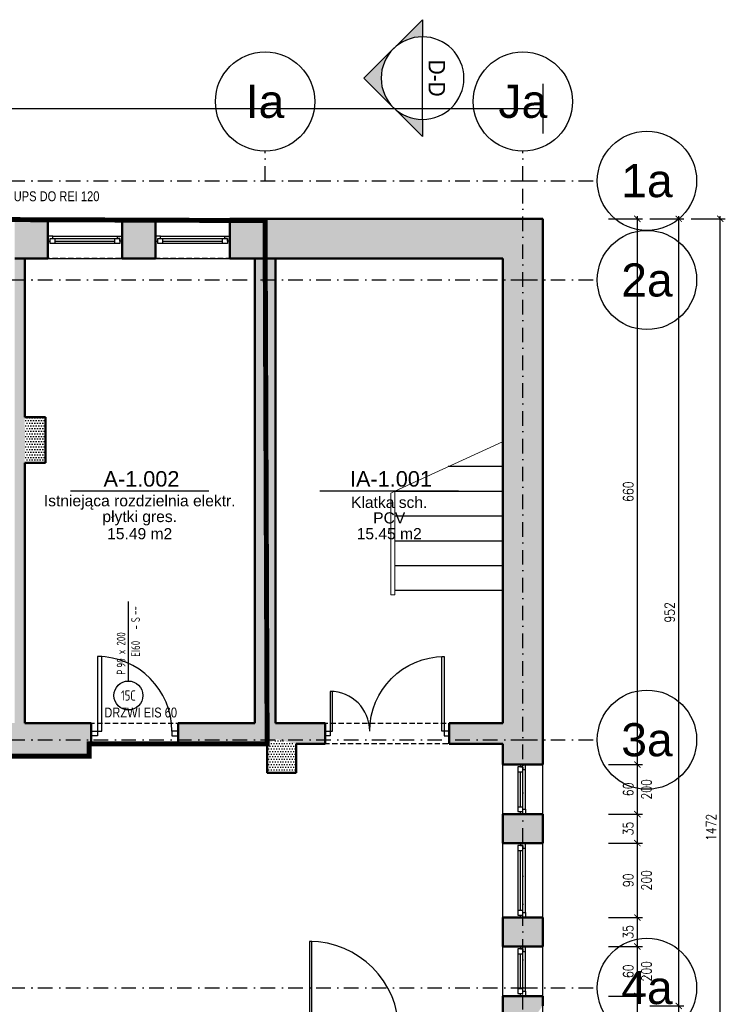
# Model space of a CAD drawing. Header units: millimetres. Extents: x 489 to 7736, y 461 to 5981.
# Tile 62 of 62: x 5182 to 6034, y 4790 to 5981. Entities that reach past the tile are written whole.
import ezdxf
from ezdxf.enums import TextEntityAlignment as Align

# ---------------------------------------------------------------- set-up
doc = ezdxf.new("R2010")
doc.units = ezdxf.units.MM
for name, pattern in [('DIVIDE', [31.75, 12.7, -6.35, 0, -6.35, 0, -6.35]), ('DOT___DASHED', [33.523888, 17.638888, -8.819444, 0.01, -7.055556]), ('HIDDEN', [9.525, 6.35, -3.175])]:
    doc.linetypes.add(name, pattern=pattern)
for name, color, linetype in [('WK-Drzwi', 9, 'Continuous'), ('WK-Drzwi IST', 8, 'Continuous'), ('WK-EtykDrzwi', 11, 'Continuous'), ('WK-EtykPom', 161, 'Continuous'), ('WK-Okna', 143, 'Continuous'), ('WK-Opisy', 143, 'Continuous'), ('WK-OpisyDetali', 143, 'Continuous'), ('WK-Otwory', 9, 'Continuous'), ('WK-PPoż', 1, 'Continuous'), ('WK-Schody', 254, 'Continuous'), ('WK-Siatka', 240, 'DOT___DASHED'), ('WK-Wymiary', 8, 'Continuous'), ('WK-Ściany', 7, 'Continuous')]:
    doc.layers.add(name, color=color, linetype=linetype)
doc.layers.add('WK-Pomieszczenia', color=173, linetype='Continuous', plot=False)
doc.layers.add('WK-widok', color=8, linetype='Continuous', lineweight=0)
doc.styles.add('Arial', font='micross.ttf', dxfattribs={"width": 0.9})
doc.styles.add('iso cp', font='isocpeur.ttf')
doc.styles.add('Romans', font='Romans.shx')
doc.styles.add('RomanS-Narrow', font='romans.shx', dxfattribs={"width": 0.8})
doc.styles.get("Standard").update_dxf_attribs({"font": 'ARIAL.TTF'})
doc.dimstyles.new('AEC Dimension 1-50', dxfattribs={"dimtxt": 12, "dimasz": 0.075, "dimexe": 6.25, "dimexo": 0, "dimgap": 5, "dimtad": 1, "dimdec": 1, "dimrnd": 0.5, "dimzin": 9, "dimdsep": 46, "dimtxsty": 'RomanS-Narrow', "dimblk": 'ARCHTICK', "dimcen": 0.125, "dimdle": 3.125, "dimclrd": 8, "dimclre": 8, "dimclrt": 256, "dimadec": 1, "dimazin": 0, "dimtfac": 1, "dimtdec": 1, "dimtmove": 2, "dimatfit": 2, "dimfxl": 0, "dimtolj": 1, "dimtzin": 0, "dimarcsym": 0})
pattern_1 = [(0, (699.431, 930.084), (1.5875, 3.175), [0, -3.175])]
pattern_2 = [(360, (699.431, 930.084), (1.5875, 3.175), [0, -3.175])]

# ---------------------------------------------------------------- blocks, each defined once
blk = doc.blocks.new('Anno_Section_A2')
at = {"color": 0, "linetype": 'ByBlock', "lineweight": -2}
blk.add_line((2.5, 0), (-2.5, 0), dxfattribs=at)
blk.add_circle((0, 0), 2.5, dxfattribs=at)
at = {"color": 0, "linetype": 'ByBlock', "lineweight": -2, "style": 'Romans'}
blk.add_attdef('NUMBER', text='', height=1, dxfattribs=at).set_placement((0, 0.5), align=Align.CENTER)
blk.add_attdef('SHEET', text='', height=0.75, dxfattribs=at).set_placement((0, -0.5), align=Align.TOP_CENTER)
blk = doc.blocks.new('Anno_Arrow_A2')
at = {"linetype": 'ByBlock', "lineweight": -2}
h = blk.add_hatch(color=0, dxfattribs=at)
h.paths.add_polyline_path([(-1.768, 1.768), (-3.536, 0), (-2.5, 0, -0.198912)])
h.paths.add_polyline_path([(0, 3.536), (-1.768, 1.768, -0.414214), (1.768, 1.768)])
h.paths.add_polyline_path([(2.373, 1.162), (2.245, 1.1, -0.114349), (2.5, 0), (3.536, 0)])
h.paths.add_polyline_path([(1.768, 1.768, -0.082683), (2.245, 1.1), (2.373, 1.162)])
at = {"color": 0, "linetype": 'ByBlock', "lineweight": -2}
blk.add_lwpolyline([(-2.5, 0), (-3.536, 0), (0, 3.536), (3.536, 0), (2.5, 0)], dxfattribs=at)
blk = doc.blocks.new('WK_Pow_tag_01_50')
at = {"color": 0, "linetype": 'ByBlock'}
blk.add_line((-2.789, 0), (2.789, 0), dxfattribs=at)
at = {"color": 0, "linetype": 'ByBlock', "style": 'Arial'}
for tag, height, p in [('POWIERZCHNIE:NUMERAUTO', 0.625, (0.071, 0.482)), ('POWIERZCHNIE:NAZWA', 0.45, (0, -0.455)), ('POWIERZCHNIE_WYKOŃCZENIE:POSADZKA', 0.45, (0, -1.091)), ('POWIERZCHNIE_STYL:POWOBLICZ', 0.45, (0, -1.728))]:
    blk.add_attdef(tag, text='', height=height, dxfattribs=at).set_placement(p, align=Align.MIDDLE)
blk = doc.blocks.new('_ArchTick')
at = {"color": 0, "linetype": 'ByBlock', "const_width": 15}
blk.add_lwpolyline([(-50, -50), (50, 50)], dxfattribs=at)
blk = doc.blocks.new('*D1100')
at = {"layer": 'Defpoints', "color": 0}
for p in [(5893.1, 4799.8), (5928.1, 4799.8), (5893.1, 4287.8)]:
    blk.add_point(p, dxfattribs=at)
at = {"layer": 'WK-Wymiary', "color": 8, "linetype": 'Continuous', "lineweight": -2, "ltscale": 1.3}
for p, q in [((5893.1, 4799.8), (5934.3, 4799.8)), ((5928.1, 4284.7), (5928.1, 4802.9)), ((5893.1, 4287.8), (5934.3, 4287.8))]:
    blk.add_line(p, q, dxfattribs=at)
at = {"layer": 'WK-Wymiary', "color": 8, "linetype": 'ByBlock', "lineweight": -2, "xscale": 0.075, "yscale": 0.075, "zscale": 0.075}
for p, rotation in [((5928.1, 4799.8), 90), ((5928.1, 4287.8), 270)]:
    blk.add_blockref('_ArchTick', p, dxfattribs=dict(at, rotation=rotation))
at = {"layer": 'WK-Wymiary', "lineweight": -3, "insert": (5917.1, 4543.8), "char_height": 12, "attachment_point": 5, "rotation": 90, "style": 'RomanS-Narrow'}
blk.add_mtext('\\A1;\\A1;512', dxfattribs=at)
blk = doc.blocks.new('*D1101')
at = {"layer": 'Defpoints', "color": 0}
for p in [(5893.1, 4859.8), (5928.1, 4859.8), (5893.1, 4799.8)]:
    blk.add_point(p, dxfattribs=at)
at = {"layer": 'WK-Wymiary', "color": 8, "linetype": 'Continuous', "lineweight": -2, "ltscale": 1.3}
for p, q in [((5893.1, 4859.8), (5934.3, 4859.8)), ((5928.1, 4796.7), (5928.1, 4862.9)), ((5893.1, 4799.8), (5934.3, 4799.8))]:
    blk.add_line(p, q, dxfattribs=at)
at = {"layer": 'WK-Wymiary', "color": 8, "linetype": 'ByBlock', "lineweight": -2, "xscale": 0.075, "yscale": 0.075, "zscale": 0.075}
for p, rotation in [((5928.1, 4859.8), 90), ((5928.1, 4799.8), 270)]:
    blk.add_blockref('_ArchTick', p, dxfattribs=dict(at, rotation=rotation))
at = {"layer": 'WK-Wymiary', "lineweight": -3, "insert": (5917.1, 4829.8), "char_height": 12, "attachment_point": 5, "rotation": 90, "style": 'RomanS-Narrow'}
blk.add_mtext('\\A1;\\A1;60', dxfattribs=at)
blk = doc.blocks.new('*D1102')
at = {"layer": 'Defpoints', "color": 0}
for p in [(5893.1, 4894.8), (5928.1, 4894.8), (5893.1, 4859.8)]:
    blk.add_point(p, dxfattribs=at)
at = {"layer": 'WK-Wymiary', "color": 8, "linetype": 'Continuous', "lineweight": -2, "ltscale": 1.3}
for p, q in [((5893.1, 4894.8), (5934.3, 4894.8)), ((5928.1, 4856.7), (5928.1, 4897.9)), ((5893.1, 4859.8), (5934.3, 4859.8))]:
    blk.add_line(p, q, dxfattribs=at)
at = {"layer": 'WK-Wymiary', "color": 8, "linetype": 'ByBlock', "lineweight": -2, "xscale": 0.075, "yscale": 0.075, "zscale": 0.075}
for p, rotation in [((5928.1, 4894.8), 90), ((5928.1, 4859.8), 270)]:
    blk.add_blockref('_ArchTick', p, dxfattribs=dict(at, rotation=rotation))
at = {"layer": 'WK-Wymiary', "lineweight": -3, "insert": (5917.1, 4877.3), "char_height": 12, "attachment_point": 5, "rotation": 90, "style": 'RomanS-Narrow'}
blk.add_mtext('\\A1;\\A1;35', dxfattribs=at)
blk = doc.blocks.new('*D1103')
at = {"layer": 'Defpoints', "color": 0}
for p in [(5893.1, 4984.8), (5928.1, 4984.8), (5893.1, 4894.8)]:
    blk.add_point(p, dxfattribs=at)
at = {"layer": 'WK-Wymiary', "color": 8, "linetype": 'Continuous', "lineweight": -2, "ltscale": 1.3}
for p, q in [((5893.1, 4984.8), (5934.3, 4984.8)), ((5928.1, 4891.7), (5928.1, 4987.9)), ((5893.1, 4894.8), (5934.3, 4894.8))]:
    blk.add_line(p, q, dxfattribs=at)
at = {"layer": 'WK-Wymiary', "color": 8, "linetype": 'ByBlock', "lineweight": -2, "xscale": 0.075, "yscale": 0.075, "zscale": 0.075}
for p, rotation in [((5928.1, 4984.8), 90), ((5928.1, 4894.8), 270)]:
    blk.add_blockref('_ArchTick', p, dxfattribs=dict(at, rotation=rotation))
at = {"layer": 'WK-Wymiary', "lineweight": -3, "insert": (5917.1, 4939.8), "char_height": 12, "attachment_point": 5, "rotation": 90, "style": 'RomanS-Narrow'}
blk.add_mtext('\\A1;\\A1;90', dxfattribs=at)
blk = doc.blocks.new('*D1104')
at = {"layer": 'Defpoints', "color": 0}
for p in [(5893.1, 5019.8), (5928.1, 5019.8), (5893.1, 4984.8)]:
    blk.add_point(p, dxfattribs=at)
at = {"layer": 'WK-Wymiary', "color": 8, "linetype": 'Continuous', "lineweight": -2, "ltscale": 1.3}
for p, q in [((5893.1, 5019.8), (5934.3, 5019.8)), ((5928.1, 4981.7), (5928.1, 5022.9)), ((5893.1, 4984.8), (5934.3, 4984.8))]:
    blk.add_line(p, q, dxfattribs=at)
at = {"layer": 'WK-Wymiary', "color": 8, "linetype": 'ByBlock', "lineweight": -2, "xscale": 0.075, "yscale": 0.075, "zscale": 0.075}
for p, rotation in [((5928.1, 5019.8), 90), ((5928.1, 4984.8), 270)]:
    blk.add_blockref('_ArchTick', p, dxfattribs=dict(at, rotation=rotation))
at = {"layer": 'WK-Wymiary', "lineweight": -3, "insert": (5917.1, 5002.3), "char_height": 12, "attachment_point": 5, "rotation": 90, "style": 'RomanS-Narrow'}
blk.add_mtext('\\A1;\\A1;35', dxfattribs=at)
blk = doc.blocks.new('*D1105')
at = {"layer": 'Defpoints', "color": 0}
for p in [(5893.1, 5079.8), (5928.1, 5079.8), (5893.1, 5019.8)]:
    blk.add_point(p, dxfattribs=at)
at = {"layer": 'WK-Wymiary', "color": 8, "linetype": 'Continuous', "lineweight": -2, "ltscale": 1.3}
for p, q in [((5893.1, 5079.8), (5934.3, 5079.8)), ((5928.1, 5016.7), (5928.1, 5082.9)), ((5893.1, 5019.8), (5934.3, 5019.8))]:
    blk.add_line(p, q, dxfattribs=at)
at = {"layer": 'WK-Wymiary', "color": 8, "linetype": 'ByBlock', "lineweight": -2, "xscale": 0.075, "yscale": 0.075, "zscale": 0.075}
for p, rotation in [((5928.1, 5079.8), 90), ((5928.1, 5019.8), 270)]:
    blk.add_blockref('_ArchTick', p, dxfattribs=dict(at, rotation=rotation))
at = {"layer": 'WK-Wymiary', "lineweight": -3, "insert": (5917.1, 5049.8), "char_height": 12, "attachment_point": 5, "rotation": 90, "style": 'RomanS-Narrow'}
blk.add_mtext('\\A1;\\A1;60', dxfattribs=at)
blk = doc.blocks.new('*D1106')
at = {"layer": 'Defpoints', "color": 0}
for p in [(5893.1, 5739.8), (5928.1, 5739.8), (5893.1, 5079.8)]:
    blk.add_point(p, dxfattribs=at)
at = {"layer": 'WK-Wymiary', "color": 8, "linetype": 'Continuous', "lineweight": -2, "ltscale": 1.3}
for p, q in [((5893.1, 5739.8), (5934.3, 5739.8)), ((5928.1, 5076.7), (5928.1, 5742.9)), ((5893.1, 5079.8), (5934.3, 5079.8))]:
    blk.add_line(p, q, dxfattribs=at)
at = {"layer": 'WK-Wymiary', "color": 8, "linetype": 'ByBlock', "lineweight": -2, "xscale": 0.075, "yscale": 0.075, "zscale": 0.075}
for p, rotation in [((5928.1, 5739.8), 90), ((5928.1, 5079.8), 270)]:
    blk.add_blockref('_ArchTick', p, dxfattribs=dict(at, rotation=rotation))
at = {"layer": 'WK-Wymiary', "lineweight": -3, "insert": (5917.1, 5409.8), "char_height": 12, "attachment_point": 5, "rotation": 90, "style": 'RomanS-Narrow'}
blk.add_mtext('\\A1;\\A1;660', dxfattribs=at)
blk = doc.blocks.new('*D1112')
at = {"layer": 'Defpoints', "color": 0}
for p in [(5943.1, 4787.8), (5978.1, 4787.8), (5943.1, 4739.8)]:
    blk.add_point(p, dxfattribs=at)
at = {"layer": 'WK-Wymiary', "color": 8, "linetype": 'Continuous', "lineweight": -2, "ltscale": 1.3}
for p, q in [((5943.1, 4787.8), (5984.3, 4787.8)), ((5978.1, 4736.7), (5978.1, 4790.9)), ((5943.1, 4739.8), (5984.3, 4739.8))]:
    blk.add_line(p, q, dxfattribs=at)
at = {"layer": 'WK-Wymiary', "color": 8, "linetype": 'ByBlock', "lineweight": -2, "xscale": 0.075, "yscale": 0.075, "zscale": 0.075}
for p, rotation in [((5978.1, 4787.8), 90), ((5978.1, 4739.8), 270)]:
    blk.add_blockref('_ArchTick', p, dxfattribs=dict(at, rotation=rotation))
at = {"layer": 'WK-Wymiary', "lineweight": -3, "insert": (5967.1, 4763.8), "char_height": 12, "attachment_point": 5, "rotation": 90, "style": 'RomanS-Narrow'}
blk.add_mtext('\\A1;\\A1;48', dxfattribs=at)
blk = doc.blocks.new('*D1113')
at = {"layer": 'Defpoints', "color": 0}
for p in [(5943.1, 5739.8), (5978.1, 5739.8), (5943.1, 4787.8)]:
    blk.add_point(p, dxfattribs=at)
at = {"layer": 'WK-Wymiary', "color": 8, "linetype": 'Continuous', "lineweight": -2, "ltscale": 1.3}
for p, q in [((5943.1, 5739.8), (5984.3, 5739.8)), ((5978.1, 4784.7), (5978.1, 5742.9)), ((5943.1, 4787.8), (5984.3, 4787.8))]:
    blk.add_line(p, q, dxfattribs=at)
at = {"layer": 'WK-Wymiary', "color": 8, "linetype": 'ByBlock', "lineweight": -2, "xscale": 0.075, "yscale": 0.075, "zscale": 0.075}
for p, rotation in [((5978.1, 5739.8), 90), ((5978.1, 4787.8), 270)]:
    blk.add_blockref('_ArchTick', p, dxfattribs=dict(at, rotation=rotation))
at = {"layer": 'WK-Wymiary', "lineweight": -3, "insert": (5967.1, 5263.8), "char_height": 12, "attachment_point": 5, "rotation": 90, "style": 'RomanS-Narrow'}
blk.add_mtext('\\A1;\\A1;952', dxfattribs=at)
blk = doc.blocks.new('*D1116')
at = {"layer": 'Defpoints', "color": 0}
for p in [(5993.1, 5739.8), (6028.1, 5739.8), (5993.1, 4267.8)]:
    blk.add_point(p, dxfattribs=at)
at = {"layer": 'WK-Wymiary', "color": 8, "linetype": 'Continuous', "lineweight": -2, "ltscale": 1.3}
for p, q in [((5993.1, 5739.8), (6034.3, 5739.8)), ((6028.1, 4264.7), (6028.1, 5742.9)), ((5993.1, 4267.8), (6034.3, 4267.8))]:
    blk.add_line(p, q, dxfattribs=at)
at = {"layer": 'WK-Wymiary', "color": 8, "linetype": 'ByBlock', "lineweight": -2, "xscale": 0.075, "yscale": 0.075, "zscale": 0.075}
for p, rotation in [((6028.1, 5739.8), 90), ((6028.1, 4267.8), 270)]:
    blk.add_blockref('_ArchTick', p, dxfattribs=dict(at, rotation=rotation))
at = {"layer": 'WK-Wymiary', "lineweight": -3, "insert": (6017.1, 5003.8), "char_height": 12, "attachment_point": 5, "rotation": 90, "style": 'RomanS-Narrow'}
blk.add_mtext('\\A1;\\A1;1472', dxfattribs=at)
blk = doc.blocks.new('BubbleDef')
at = {"color": 0, "linetype": 'Continuous'}
blk.add_circle((0, 0), 1.5, dxfattribs=at)
at = {"color": 0, "linetype": 'Continuous', "style": 'Arial'}
blk.add_attdef('LABEL', text='', height=1, dxfattribs=at).set_placement((0, 0), align=Align.MIDDLE)
blk = doc.blocks.new('WK_Door_Tag_02_50L')
at = {"color": 0, "linetype": 'ByBlock', "lineweight": -2}
blk.add_line((0, 0), (0, 2.75), dxfattribs=at)
blk.add_circle((0, -0.5), 0.5, dxfattribs=at)
at = {"color": 0, "linetype": 'ByBlock', "lineweight": -2, "style": 'RomanS-Narrow', "width": 0.75}
for tag, p in [('DRZWI_OBIEKTY:WYPOSAZENIESAMOZAMYKACZ', (0.1, 2.031)), ('DRZWI_OBIEKTY:WYPOSAZENIEKRATKAWENT', (0.1, 1.781)), ('DRZWI_OBIEKTY:KONTROLADOSTĘPU', (0.1, 2.28)), ('DRZWI_STYL:KLASAPPOŻ', (0.1, 0.839))]:
    blk.add_attdef(tag, text='', height=0.3, rotation=90, dxfattribs=at).set_placement(p, align=Align.TOP_LEFT)
for tag, p in [('DRZWI_STYL:KIERUNEKOTWIERANIAZNAK', (-0.1, 0.214)), ('DRZWI_STYL:ROZMIAR', (-0.1, 0.464))]:
    blk.add_attdef(tag, p, '', height=0.3, rotation=90, dxfattribs=at)
at = {"color": 0, "linetype": 'ByBlock', "lineweight": -2, "style": 'RomanS-Narrow', "width": 0.75, "flags": 4}
blk.add_attdef('DRZWI_OBIEKTY:SYMBOL', text='', height=0.35, rotation=360, dxfattribs=at).set_placement((0, -0.5), align=Align.MIDDLE_CENTER)

msp = doc.modelspace()

# ---------------------------------------------------------------- hatches: boundary and pattern name
at = {"layer": 'WK-Ściany', "linetype": 'Continuous', "lineweight": -3}
h = msp.add_hatch(dxfattribs=at)
h.set_pattern_fill('DOTS', color=253, scale=2, style=0)
h.set_pattern_definition(pattern_1)
h.paths.add_polyline_path([(4493.68, 5739.81), (4566.68, 5691.81), (4695.68, 5691.81), (4695.68, 5739.81)], flags=0)
h.paths.add_polyline_path([(4785.68, 5739.81), (4785.68, 5691.81), (4825.68, 5691.81), (4825.68, 5739.81)], flags=0)
h.paths.add_polyline_path([(4915.68, 5739.81), (4915.68, 5691.81), (4955.68, 5691.81), (4955.68, 5739.81)], flags=0)
h.paths.add_polyline_path([(5045.68, 5739.81), (5045.68, 5691.81), (5085.68, 5691.81), (5085.68, 5739.81)], flags=0)
h.paths.add_polyline_path([(5175.68, 5739.81), (5175.68, 5691.81), (5215.68, 5691.81), (5215.68, 5739.81)], flags=0)
h.paths.add_polyline_path([(5305.68, 5739.81), (5305.68, 5691.81), (5345.68, 5691.81), (5345.68, 5739.81)], flags=0)
h.paths.add_polyline_path([(5435.68, 5739.81), (5435.68, 5691.81), (5765.68, 5691.81), (5813.68, 5739.81)], flags=0)
h = msp.add_hatch(dxfattribs=at)
h.set_pattern_fill('DOTS', color=253, scale=2, style=0)
h.set_pattern_definition([(360, (699.431, 930.084), (1.5875, 3.175), [0, -3.175])])
h.paths.add_polyline_path([(5765.68, 5129.81), (5779.6, 5121.48), (5813.68, 5129.81), (5813.68, 5739.81), (5765.68, 5691.81)], flags=0)
h.paths.add_polyline_path([(5765.68, 4287.81), (5797.68, 4275.81), (5813.68, 4287.81), (5813.68, 4739.81), (5779.18, 4759.83), (5765.68, 4739.81)], flags=0)
h.paths.add_polyline_path([(5765.68, 4769.85), (5779.18, 4759.83), (5813.68, 4739.81), (5813.68, 4739.81), (5801.68, 4771.81), (5765.68, 4787.81)], flags=0)
h.paths.add_polyline_path([(5765.68, 4787.81), (5801.68, 4771.81), (5813.68, 4787.81), (5813.68, 4799.81), (5765.68, 4799.81)], flags=0)
h.paths.add_polyline_path([(5765.68, 4859.81), (5813.68, 4859.81), (5813.68, 4894.81), (5765.68, 4894.81)], flags=0)
h.paths.add_polyline_path([(5765.68, 4984.81), (5813.68, 4984.81), (5813.68, 5019.81), (5765.68, 5019.81)], flags=0)
h.paths.add_polyline_path([(5765.68, 5079.81), (5813.68, 5079.81), (5813.68, 5129.81), (5779.6, 5121.48), (5765.68, 5104.81)], flags=0)
h = msp.add_hatch(dxfattribs=at)
h.set_pattern_fill('DOTS', color=253, scale=2, style=0)
h.set_pattern_definition(pattern_2)
h.paths.add_polyline_path([(5187.68, 5691.81), (5175.68, 5691.81), (5175.68, 5444.81), (5188.27, 5463.14), (5187.68, 5499.81)], flags=0)
h.paths.add_polyline_path([(5187.68, 5444.81), (5188.27, 5463.14), (5175.68, 5444.81), (5175.68, 5129.85), (5183.68, 5117.5), (5187.68, 5129.85)], flags=0)
h = msp.add_hatch(dxfattribs=at)
h.set_pattern_fill('DOTS', color=253, scale=2, style=0)
h.set_pattern_definition(pattern_2)
h.paths.add_polyline_path([(5490.68, 5691.81), (5465.68, 5691.81), (5465.68, 5129.81), (5482.35, 5123.56), (5490.68, 5129.81)], flags=0)
h = msp.add_hatch(dxfattribs=at)
h.set_pattern_fill('DOTS', color=253, scale=2, style=0)
h.set_pattern_definition(pattern_1)
h.paths.add_polyline_path([(5187.68, 5499.81), (5188.27, 5463.14), (5187.68, 5444.81), (5212.68, 5444.81), (5212.68, 5499.81)], flags=0)
h = msp.add_hatch(dxfattribs=at)
h.set_pattern_fill('DOTS', color=253, scale=2, style=0)
h.set_pattern_definition([(2e-11, (699.431, 930.084), (1.5875, 3.175), [0, -3.175])])
h.paths.add_polyline_path([(5187.68, 5129.85), (5183.68, 5117.5), (5187.68, 5089.81), (5265.68, 5089.81), (5265.68, 5104.81), (5265.68, 5129.81), (5265.68, 5129.85)], flags=0)
h.paths.add_polyline_path([(4785.68, 5129.85), (4785.68, 5104.85), (4785.68, 5089.81), (4800.68, 5089.81), (4805.68, 5117.75), (4800.68, 5129.85)], flags=0)
h.paths.add_polyline_path([(4815.68, 5129.85), (4805.68, 5117.75), (4800.68, 5089.81), (4965.68, 5089.81), (4965.68, 5129.85)], flags=0)
h.paths.add_polyline_path([(5125.68, 5129.85), (5125.68, 5089.81), (5187.68, 5089.81), (5183.68, 5117.5), (5175.68, 5129.85)], flags=0)
h = msp.add_hatch(dxfattribs=at)
h.set_pattern_fill('DOTS', color=253, scale=2, angle=360, style=0)
h.set_pattern_definition([(360, (699.431, 930.084), (1.5875, 3.175), [0, -3.175])])
h.paths.add_polyline_path([(5490.68, 5129.81), (5482.35, 5123.56), (5515.68, 5104.81), (5550.68, 5104.81), (5550.68, 5129.81)], flags=0)
h.paths.add_polyline_path([(5700.68, 5129.81), (5700.68, 5104.81), (5765.68, 5104.81), (5779.6, 5121.48), (5765.68, 5129.81)], flags=0)
h.paths.add_polyline_path([(5265.68, 5129.81), (5265.68, 5104.81), (5268.18, 5104.81), (5268.18, 5129.81)], flags=0)
h.paths.add_polyline_path([(5373.18, 5129.81), (5373.18, 5104.81), (5480.68, 5104.81), (5492.35, 5110.23), (5465.68, 5129.81)], flags=0)
h.paths.add_polyline_path([(5465.68, 5129.81), (5492.35, 5110.23), (5515.68, 5104.81), (5515.68, 5104.81), (5482.35, 5123.56), (5465.68, 5129.81)], flags=0)
h = msp.add_hatch(dxfattribs=at)
h.set_pattern_fill('DOTS', color=253, scale=2, style=0)
h.set_pattern_definition([(360, (699.431, 930.084), (1.5875, 3.175), [0, -3.175])])
h.paths.add_polyline_path([(5515.68, 5104.81), (5492.35, 5110.23), (5480.68, 5104.81), (5480.68, 5069.81), (5515.68, 5069.81)], flags=0)

# ---------------------------------------------------------------- linework, layer by layer
at = {"color": 1, "linetype": 'DIVIDE', "const_width": 6}
msp.add_lwpolyline([(4915.68, 5739.81), (5478.18, 5737.59), (5480.68, 5104.81), (5265.68, 5104.81), (5265.68, 5089.81), (5187.68, 5089.81), (4800.68, 5089.81), (4800.68, 5384.81), (4915.68, 5384.81)], close=True, dxfattribs=at)
at = {"layer": 'WK-Drzwi', "color": 9, "linetype": 'Continuous', "lineweight": -3}
for points in [[(5275.68, 5120.31), (5281.08, 5120.31), (5281.08, 5210.31), (5275.68, 5210.31)], [(5275.68, 5114.31), (5268.18, 5114.31), (5268.18, 5120.31), (5275.68, 5120.31)], [(5365.68, 5114.31), (5373.18, 5114.31), (5373.18, 5120.31), (5365.68, 5120.31)]]:
    msp.add_lwpolyline(points, close=True, dxfattribs=at)
at = {"layer": 'WK-Drzwi', "color": 8, "linetype": 'Continuous', "lineweight": -3}
msp.add_arc((5275.68, 5120.31), 90, 0, 90, dxfattribs=at)
at = {"layer": 'WK-Drzwi IST', "color": 8, "linetype": 'Continuous', "lineweight": -3}
for points in [[(5694.68, 5120.31), (5691.68, 5120.31), (5691.68, 5210.31), (5694.68, 5210.31)], [(5556.68, 5120.31), (5559.68, 5120.31), (5559.68, 5168.31), (5556.68, 5168.31)], [(5556.68, 5114.31), (5550.68, 5114.31), (5550.68, 5120.31), (5556.68, 5120.31)], [(5694.68, 5114.31), (5700.68, 5114.31), (5700.68, 5120.31), (5694.68, 5120.31)], [(5531.68, 4757.83), (5534.68, 4757.83), (5534.68, 4865.83), (5531.68, 4865.83)]]:
    msp.add_lwpolyline(points, close=True, dxfattribs=at)
at = {"layer": 'WK-Drzwi IST', "color": 8, "linetype": 'Continuous', "lineweight": -3, "extrusion": (0, 0, -1)}
msp.add_arc((-5694.68, 5120.31), 90, 0, 90, dxfattribs=at)
at = {"layer": 'WK-Drzwi IST', "color": 8, "linetype": 'Continuous', "lineweight": -3}
for centre, radius in [((5556.68, 5120.31), 48), ((5531.68, 4757.83), 108)]:
    msp.add_arc(centre, radius, 0, 90, dxfattribs=at)
at = {"layer": 'WK-Okna', "color": 143, "linetype": 'Continuous', "lineweight": -3}
for p, q in [((5215.68, 5739.81), (5305.68, 5739.81)), ((5345.68, 5739.81), (5435.68, 5739.81)), ((5221.68, 5718.81), (5299.68, 5718.81)), ((5224.68, 5709.81), (5224.68, 5715.81)), ((5296.68, 5709.81), (5296.68, 5715.81)), ((5351.68, 5718.81), (5429.68, 5718.81)), ((5354.68, 5709.81), (5354.68, 5715.81)), ((5426.68, 5709.81), (5426.68, 5715.81)), ((5224.68, 5712.81), (5296.68, 5712.81)), ((5354.68, 5712.81), (5426.68, 5712.81)), ((5215.68, 5691.81), (5305.68, 5691.81)), ((5345.68, 5691.81), (5435.68, 5691.81)), ((5765.68, 5019.81), (5765.68, 5079.81)), ((5792.68, 5025.81), (5792.68, 5073.81)), ((5813.68, 5019.81), (5813.68, 5079.81)), ((5783.68, 5070.81), (5789.68, 5070.81)), ((5786.68, 5028.81), (5786.68, 5070.81)), ((5783.68, 5028.81), (5789.68, 5028.81)), ((5765.68, 4894.81), (5765.68, 4984.81)), ((5792.68, 4900.81), (5792.68, 4978.81)), ((5813.68, 4894.81), (5813.68, 4984.81)), ((5783.68, 4975.81), (5789.68, 4975.81)), ((5786.68, 4903.81), (5786.68, 4975.81)), ((5783.68, 4903.81), (5789.68, 4903.81)), ((5765.68, 4799.81), (5765.68, 4859.81)), ((5813.68, 4799.81), (5813.68, 4859.81)), ((5783.68, 4850.81), (5789.68, 4850.81)), ((5786.68, 4808.81), (5786.68, 4850.81)), ((5792.68, 4805.81), (5792.68, 4853.81)), ((5783.68, 4808.81), (5789.68, 4808.81))]:
    msp.add_line(p, q, dxfattribs=at)
for points in [[(5221.68, 5718.81), (5215.68, 5718.81), (5215.68, 5712.81), (5218.68, 5712.81), (5218.68, 5715.81), (5221.68, 5715.81)], [(5218.68, 5709.81), (5218.68, 5715.81), (5302.68, 5715.81), (5302.68, 5709.81)], [(5299.68, 5718.81), (5305.68, 5718.81), (5305.68, 5712.81), (5302.68, 5712.81), (5302.68, 5715.81), (5299.68, 5715.81)], [(5351.68, 5718.81), (5345.68, 5718.81), (5345.68, 5712.81), (5348.68, 5712.81), (5348.68, 5715.81), (5351.68, 5715.81)], [(5348.68, 5709.81), (5348.68, 5715.81), (5432.68, 5715.81), (5432.68, 5709.81)], [(5429.68, 5718.81), (5435.68, 5718.81), (5435.68, 5712.81), (5432.68, 5712.81), (5432.68, 5715.81), (5429.68, 5715.81)], [(5783.68, 5022.81), (5789.68, 5022.81), (5789.68, 5076.81), (5783.68, 5076.81)], [(5792.68, 5073.81), (5792.68, 5079.81), (5786.68, 5079.81), (5786.68, 5076.81), (5789.68, 5076.81), (5789.68, 5073.81)], [(5792.68, 5025.81), (5792.68, 5019.81), (5786.68, 5019.81), (5786.68, 5022.81), (5789.68, 5022.81), (5789.68, 5025.81)], [(5783.68, 4897.81), (5789.68, 4897.81), (5789.68, 4981.81), (5783.68, 4981.81)], [(5792.68, 4978.81), (5792.68, 4984.81), (5786.68, 4984.81), (5786.68, 4981.81), (5789.68, 4981.81), (5789.68, 4978.81)], [(5792.68, 4900.81), (5792.68, 4894.81), (5786.68, 4894.81), (5786.68, 4897.81), (5789.68, 4897.81), (5789.68, 4900.81)], [(5792.68, 4853.81), (5792.68, 4859.81), (5786.68, 4859.81), (5786.68, 4856.81), (5789.68, 4856.81), (5789.68, 4853.81)], [(5783.68, 4802.81), (5789.68, 4802.81), (5789.68, 4856.81), (5783.68, 4856.81)], [(5792.68, 4805.81), (5792.68, 4799.81), (5786.68, 4799.81), (5786.68, 4802.81), (5789.68, 4802.81), (5789.68, 4805.81)]]:
    msp.add_lwpolyline(points, close=True, dxfattribs=at)
at = {"layer": 'WK-Opisy', "ltscale": 1.3}
msp.add_line((5813.68, 5903.08), (5813.68, 5843.08), dxfattribs=at)
msp.add_lwpolyline([(673.68, 5873.08), (5813.68, 5873.08)], dxfattribs=at)
at = {"layer": 'WK-Opisy'}
msp.add_lwpolyline([(673.68, 5689.81), (673.68, 4219.81), (893.68, 4219.81), (1183.68, 4219.81), (4553.68, 4219.8), (4553.68, 3218.31), (5747.68, 3218.31), (5747.68, 4239.81), (5813.68, 4239.81), (5813.68, 4787.81), (5813.68, 5739.81), (4493.68, 5739.81), (4493.68, 5691.81), (2883.68, 5689.81), (2883.68, 5809.81), (2323.68, 5809.81), (2323.68, 5689.81)], close=True, dxfattribs=at)
at = {"layer": 'WK-Otwory', "color": 9, "linetype": 'HIDDEN', "lineweight": -3}
for p, q in [((5215.68, 5739.81), (5305.68, 5739.81)), ((5345.68, 5739.81), (5435.68, 5739.81)), ((5215.68, 5691.81), (5305.68, 5691.81)), ((5345.68, 5691.81), (5435.68, 5691.81)), ((5765.68, 5019.81), (5765.68, 5079.81)), ((5813.68, 5019.81), (5813.68, 5079.81)), ((5765.68, 4894.81), (5765.68, 4984.81)), ((5813.68, 4894.81), (5813.68, 4984.81)), ((5765.68, 4799.81), (5765.68, 4859.81)), ((5813.68, 4799.81), (5813.68, 4859.81))]:
    msp.add_line(p, q, dxfattribs=at)
at = {"layer": 'WK-Otwory', "color": 9, "linetype": 'Continuous', "lineweight": -3}
for p, q in [((5215.68, 5739.81), (5215.68, 5691.81)), ((5305.68, 5739.81), (5305.68, 5691.81)), ((5345.68, 5739.81), (5345.68, 5691.81)), ((5435.68, 5739.81), (5435.68, 5691.81)), ((5765.68, 5079.81), (5813.68, 5079.81)), ((5765.68, 5019.81), (5813.68, 5019.81)), ((5765.68, 4984.81), (5813.68, 4984.81)), ((5765.68, 4894.81), (5813.68, 4894.81)), ((5765.68, 4859.81), (5813.68, 4859.81)), ((5765.68, 4799.81), (5813.68, 4799.81))]:
    msp.add_line(p, q, dxfattribs=at)
at = {"layer": 'WK-Pomieszczenia', "color": 173, "linetype": 'HIDDEN', "lineweight": -3}
for p, q in [((5465.68, 5691.81), (5187.68, 5691.81)), ((5187.68, 5691.81), (5187.68, 5499.81)), ((5465.68, 5129.81), (5465.68, 5691.81)), ((5765.68, 5691.81), (5490.68, 5691.81)), ((5490.68, 5691.81), (5490.68, 5129.81)), ((5765.68, 5129.81), (5765.68, 5691.81)), ((5187.68, 5499.81), (5212.68, 5499.81)), ((5212.68, 5499.81), (5212.68, 5444.81)), ((5212.68, 5444.81), (5187.68, 5444.81)), ((5187.68, 5129.85), (5187.68, 5444.81)), ((5187.68, 5129.85), (5265.68, 5129.85)), ((5265.68, 5129.85), (5265.68, 5129.81)), ((5265.68, 5129.81), (5465.68, 5129.81)), ((5490.68, 5129.81), (5765.68, 5129.81)), ((5480.68, 5104.81), (5265.68, 5104.81)), ((5265.68, 5104.81), (5265.68, 5089.81)), ((5480.68, 5069.81), (5480.68, 5104.81)), ((5765.68, 5104.81), (5515.68, 5104.81)), ((5515.68, 5104.81), (5515.68, 5069.81)), ((5765.68, 4769.85), (5765.68, 5104.81)), ((4785.68, 5089.81), (5265.68, 5089.81)), ((5515.68, 5069.81), (5480.68, 5069.81))]:
    msp.add_line(p, q, dxfattribs=at)
at = {"layer": 'WK-Schody', "ltscale": 0.5}
for points in [[(5765.11, 5440.1), (5699.54, 5440.1)], [(5765.68, 5410.1), (5635.11, 5410.1)], [(5765.68, 5380.1), (5635.11, 5380.1)], [(5765.68, 5350.1), (5635.11, 5350.1)], [(5765.68, 5320.1), (5635.11, 5320.1)], [(5765.68, 5290.1), (5635.11, 5290.1)]]:
    msp.add_lwpolyline(points, dxfattribs=at)
at = {"layer": 'WK-Siatka', "color": 240, "linetype": 'DOT___DASHED', "lineweight": -3}
for p, q in [((5478.18, 5785.65), (5478.18, 5821.53)), ((5789.68, 5785.65), (5789.68, 5821.53)), ((699.43, 5785.65), (5789.68, 5785.65)), ((5789.68, 3640.81), (5789.68, 5785.65)), ((5789.68, 5785.65), (5879.68, 5785.65)), ((699.43, 5665.81), (5789.68, 5665.81)), ((5789.68, 5665.81), (5879.68, 5665.81)), ((699.43, 5109.81), (5789.68, 5109.81)), ((5789.68, 5109.81), (5879.68, 5109.81)), ((699.43, 4809.81), (5789.68, 4809.81)), ((5789.68, 4809.81), (5879.68, 4809.81))]:
    msp.add_line(p, q, dxfattribs=at)
at = {"layer": 'WK-widok', "ltscale": 0.5}
for points in [[(5635.11, 5410.36), (5765.11, 5470.1)], [(5630.11, 5285.1), (5635.11, 5285.1), (5635.11, 5410.36), (5630.11, 5408.05), (5630.11, 5285.1)]]:
    msp.add_lwpolyline(points, dxfattribs=at)
at = {"layer": 'WK-Ściany', "color": 7, "linetype": 'Continuous', "lineweight": 50}
for p, q in [((5215.68, 5739.81), (5175.68, 5739.81)), ((5215.68, 5691.81), (5215.68, 5739.81)), ((5305.68, 5739.81), (5305.68, 5691.81)), ((5345.68, 5739.81), (5305.68, 5739.81)), ((5345.68, 5691.81), (5345.68, 5739.81)), ((5435.68, 5739.81), (5435.68, 5691.81)), ((5813.68, 5739.81), (5435.68, 5739.81)), ((5813.68, 5079.81), (5813.68, 5739.81)), ((5175.68, 5691.81), (5215.68, 5691.81)), ((5187.68, 5691.81), (5175.68, 5691.81)), ((5187.68, 5499.81), (5187.68, 5691.81)), ((5305.68, 5691.81), (5345.68, 5691.81)), ((5435.68, 5691.81), (5765.68, 5691.81)), ((5490.68, 5691.81), (5465.68, 5691.81)), ((5465.68, 5691.81), (5465.68, 5129.81)), ((5490.68, 5129.81), (5490.68, 5691.81)), ((5765.68, 5691.81), (5765.68, 5129.81)), ((5212.68, 5499.81), (5187.68, 5499.81)), ((5212.68, 5444.81), (5212.68, 5499.81)), ((5187.68, 5129.85), (5187.68, 5444.81)), ((5187.68, 5444.81), (5212.68, 5444.81)), ((5265.68, 5129.85), (5187.68, 5129.85)), ((5265.68, 5129.81), (5265.68, 5129.85)), ((5268.18, 5129.81), (5265.68, 5129.81)), ((5268.18, 5104.81), (5268.18, 5129.81)), ((5373.18, 5129.81), (5373.18, 5104.81)), ((5465.68, 5129.81), (5373.18, 5129.81)), ((5550.68, 5129.81), (5490.68, 5129.81)), ((5550.68, 5104.81), (5550.68, 5129.81)), ((5700.68, 5129.81), (5700.68, 5104.81)), ((5765.68, 5129.81), (5700.68, 5129.81)), ((5265.68, 5089.81), (5265.68, 5104.81)), ((5265.68, 5104.81), (5268.18, 5104.81)), ((5373.18, 5104.81), (5480.68, 5104.81)), ((5480.68, 5104.81), (5480.68, 5069.81)), ((5515.68, 5104.81), (5550.68, 5104.81)), ((5515.68, 5069.81), (5515.68, 5104.81)), ((5700.68, 5104.81), (5765.68, 5104.81)), ((5765.68, 5104.81), (5765.68, 5079.81)), ((5125.68, 5089.81), (5265.68, 5089.81)), ((5765.68, 5079.81), (5813.68, 5079.81)), ((5480.68, 5069.81), (5515.68, 5069.81)), ((5813.68, 5019.81), (5765.68, 5019.81)), ((5765.68, 5019.81), (5765.68, 4984.81)), ((5813.68, 4984.81), (5813.68, 5019.81)), ((5765.68, 4984.81), (5813.68, 4984.81)), ((5813.68, 4894.81), (5765.68, 4894.81)), ((5765.68, 4894.81), (5765.68, 4859.81)), ((5813.68, 4859.81), (5813.68, 4894.81)), ((5765.68, 4859.81), (5813.68, 4859.81)), ((5813.68, 4799.81), (5765.68, 4799.81)), ((5765.68, 4769.85), (5765.68, 4799.81)), ((5813.68, 4787.81), (5813.68, 4799.81))]:
    msp.add_line(p, q, dxfattribs=at)

# ---------------------------------------------------------------- block references
at = {"layer": 'WK-EtykDrzwi', "color": 11, "linetype": 'Continuous', "lineweight": -3, "ltscale": 1.3}
ref = msp.add_blockref('WK_Door_Tag_02_50L', (5312.97, 5180.77), dxfattribs=dict(at, xscale=35, yscale=35, zscale=8))
ref.add_attrib('DRZWI_OBIEKTY:KONTROLADOSTĘPU', '--', dxfattribs={"layer": '0', "color": 0, "linetype": 'ByBlock', "lineweight": -2, "height": 10.5, "rotation": 90, "style": 'iso cp', "width": 0.75}).set_placement((5315.59, 5260.58), align=Align.TOP_LEFT)
ref.add_attrib('DRZWI_STYL:KIERUNEKOTWIERANIAZNAK', 'P', (5309.47, 5188.27), dxfattribs={"layer": '0', "color": 0, "linetype": 'ByBlock', "lineweight": -2, "height": 10.5, "rotation": 90, "style": 'iso cp', "width": 0.75})
ref.add_attrib('DRZWI_STYL:KLASAPPOŻ', 'EI60', dxfattribs={"layer": '0', "color": 0, "linetype": 'ByBlock', "lineweight": -2, "height": 10.5, "rotation": 90, "style": 'iso cp', "width": 0.75}).set_placement((5316.47, 5210.15), align=Align.TOP_LEFT)
ref.add_attrib('DRZWI_STYL:ROZMIAR', '90 x 200', (5309.47, 5197.02), dxfattribs={"layer": '0', "color": 0, "linetype": 'ByBlock', "lineweight": -2, "height": 10.5, "rotation": 90, "style": 'iso cp', "width": 0.75})
ref.add_attrib('DRZWI_OBIEKTY:WYPOSAZENIESAMOZAMYKACZ', 'S', dxfattribs={"layer": '0', "color": 0, "linetype": 'ByBlock', "lineweight": -2, "height": 10.5, "rotation": 90, "style": 'iso cp', "width": 0.75}).set_placement((5316.47, 5251.84), align=Align.TOP_LEFT)
ref.add_attrib('DRZWI_OBIEKTY:WYPOSAZENIEKRATKAWENT', '-', dxfattribs={"layer": '0', "color": 0, "linetype": 'ByBlock', "lineweight": -2, "height": 10.5, "rotation": 90, "style": 'iso cp', "width": 0.75}).set_placement((5316.47, 5243.09), align=Align.TOP_LEFT)
ref.add_attrib('DRZWI_OBIEKTY:SYMBOL', '15C', dxfattribs={"layer": '0', "color": 0, "linetype": 'ByBlock', "lineweight": -2, "height": 12.25, "style": 'iso cp', "width": 0.75}).set_placement((5312.97, 5163.27), align=Align.MIDDLE_CENTER)
at = {"layer": 'WK-EtykPom', "color": 161, "linetype": 'Continuous', "lineweight": -3, "ltscale": 1.3, "xscale": 30, "yscale": 30, "zscale": 40}
for p, values in [((5326.68, 5410.81), {'POWIERZCHNIE_WYKOŃCZENIE:POSADZKA': 'płytki gres.', 'POWIERZCHNIE:NUMERAUTO': 'A-1.002', 'POWIERZCHNIE:NAZWA': 'Istniejąca rozdzielnia elektr.', 'POWIERZCHNIE_STYL:POWOBLICZ': '15.49 m2'}), ((5628.18, 5410.81), {'POWIERZCHNIE_WYKOŃCZENIE:POSADZKA': 'PCV', 'POWIERZCHNIE:NUMERAUTO': 'IA-1.001', 'POWIERZCHNIE:NAZWA': 'Klatka sch.', 'POWIERZCHNIE_STYL:POWOBLICZ': '15.45 m2'})]:
    msp.add_blockref('WK_Pow_tag_01_50', p, dxfattribs=at).add_auto_attribs(values)
at = {"layer": 'WK-OpisyDetali', "xscale": 20, "yscale": 20, "zscale": 20, "rotation": 89.99999999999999}
msp.add_blockref('Anno_Arrow_A2', (5668.44, 5909.87), dxfattribs=at)
at = {"layer": 'WK-OpisyDetali'}
ref = msp.add_blockref('Anno_Section_A2', (5668.44, 5909.87), dxfattribs=dict(at, xscale=-20, yscale=20, zscale=20, rotation=89.99999999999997))
ref.add_attrib('NUMBER', 'D-D', dxfattribs={"layer": '0', "color": 0, "linetype": 'ByBlock', "lineweight": -2, "height": 20, "rotation": 270, "style": 'Arial', "width": 0.9}).set_placement((5675.79, 5909.87), align=Align.CENTER)
at = {"layer": 'WK-Siatka', "color": 240, "linetype": 'DOT___DASHED', "lineweight": -3, "ltscale": 1.3, "xscale": 40, "yscale": 40, "zscale": 40}
for p, values in [((5478.18, 5881.53), {'LABEL': 'Ia'}), ((5789.68, 5881.53), {'LABEL': 'Ja'}), ((5939.68, 5785.65), {'LABEL': '1a'}), ((5939.68, 5665.81), {'LABEL': '2a'}), ((5939.68, 5109.81), {'LABEL': '3a'}), ((5939.68, 4809.81), {'LABEL': '4a'})]:
    msp.add_blockref('BubbleDef', p, dxfattribs=at).add_auto_attribs(values)

# ---------------------------------------------------------------- texts
at = {"layer": 'WK-PPoż', "color": 1, "ltscale": 5, "width": 0.8}
for s, p in [('WYDZIELENIE POM. ROZDZIELNI & UPS DO REI 120 ', (4945.69, 5761.04)), ('DRZWI EIS 60 ', (5283.9, 5136.69))]:
    msp.add_text(s, height=12, dxfattribs=at).set_placement(p)
at = {"layer": 'WK-Wymiary', "color": 8, "linetype": 'Continuous', "lineweight": -3, "char_height": 12, "attachment_point": 2, "rotation": 90, "style": 'RomanS-Narrow'}
for insert in [(5933.06, 5049.81), (5933.06, 4939.81), (5933.06, 4829.81)]:
    msp.add_mtext('\\A1;200', dxfattribs=dict(at, insert=insert))

# ---------------------------------------------------------------- dimensions: what is measured, and where the dimension line sits
at = {"layer": 'WK-Wymiary', "color": 8, "linetype": 'Continuous', "lineweight": -3, "ltscale": 1.3}
for base, p1, p2, text, picture, middle in [((5928.06, 5739.81), (5893.06, 5079.81), (5893.06, 5739.81), '\\A1;660', '*D1106', (5917.06, 5409.81)), ((5978.06, 5739.81), (5943.06, 4787.81), (5943.06, 5739.81), '\\A1;952', '*D1113', (5967.06, 5263.81)), ((6028.06, 5739.81), (5993.06, 4267.81), (5993.06, 5739.81), '\\A1;1472', '*D1116', (6017.06, 5003.81)), ((5928.06, 5079.81), (5893.06, 5019.81), (5893.06, 5079.81), '\\A1;60', '*D1105', (5917.06, 5049.81)), ((5928.06, 5019.81), (5893.06, 4984.81), (5893.06, 5019.81), '\\A1;35', '*D1104', (5917.06, 5002.31)), ((5928.06, 4984.81), (5893.06, 4894.81), (5893.06, 4984.81), '\\A1;90', '*D1103', (5917.06, 4939.81)), ((5928.06, 4894.81), (5893.06, 4859.81), (5893.06, 4894.81), '\\A1;35', '*D1102', (5917.06, 4877.31)), ((5928.06, 4859.81), (5893.06, 4799.81), (5893.06, 4859.81), '\\A1;60', '*D1101', (5917.06, 4829.81)), ((5928.06, 4799.81), (5893.06, 4287.81), (5893.06, 4799.81), '\\A1;512', '*D1100', (5917.06, 4543.81)), ((5978.06, 4787.81), (5943.06, 4739.81), (5943.06, 4787.81), '\\A1;48', '*D1112', (5967.06, 4763.81))]:
    dim = msp.add_linear_dim(base=base, p1=p1, p2=p2, angle=90, text=text, dimstyle='AEC Dimension 1-50', override={"dimclrd": 8, "dimclre": 8, "dimclrt": 256}, dxfattribs=at)
    dim.commit()
    dim.dimension.update_dxf_attribs({"geometry": picture, "text_midpoint": middle})

doc.saveas('drawing.dxf')
